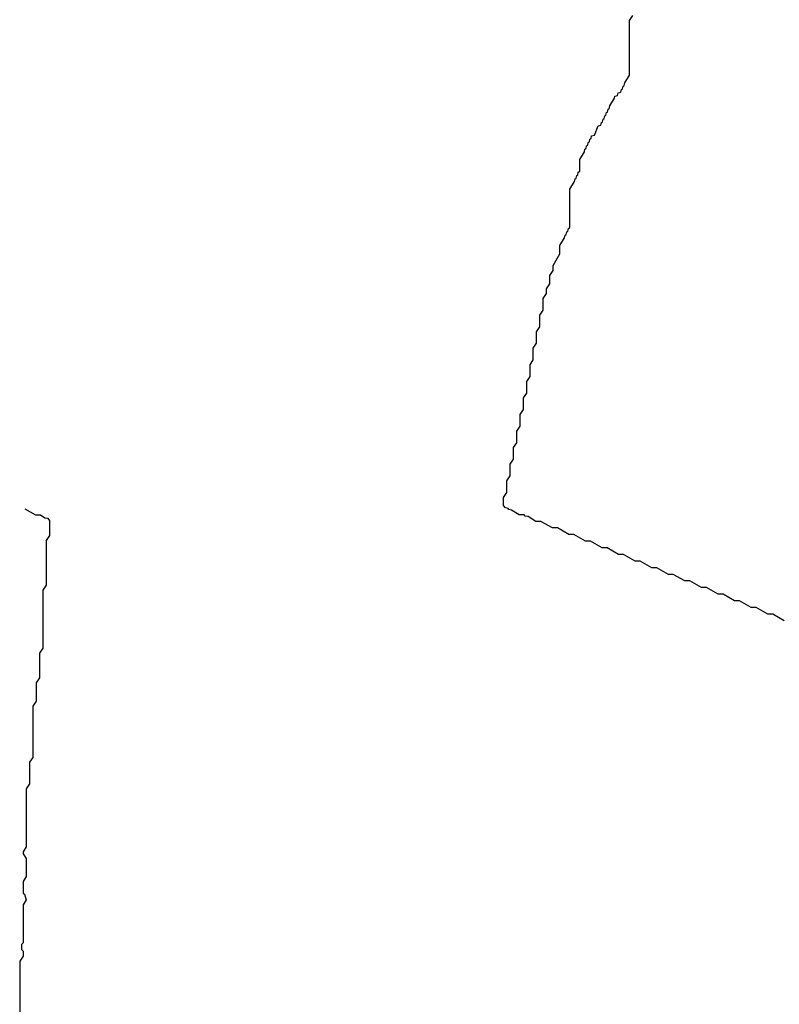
# Model space of a CAD drawing. Extents: x 2668140 to 2765664, y 823621 to 955240.
# Tile 170 of 256: x 2668320 to 2672905, y 892564 to 898509. Entities that reach past the tile are written whole.
import ezdxf

# ---------------------------------------------------------------- set-up
doc = ezdxf.new("R2010")
doc.units = 0

msp = doc.modelspace()

# ---------------------------------------------------------------- linework, layer by layer
at = {"layer": '0CON02XD'}
for points in [[(2671388.3, 895508.3), (2671371.7, 895511.7), (2671365, 895520), (2671335, 895520), (2671288.3, 895548.3), (2671271.7, 895551.7), (2671268.3, 895558.3), (2671251.7, 895561.7), (2671240, 895575), (2671240, 895625), (2671260, 895655), (2671260, 895725), (2671280, 895755), (2671280, 895825), (2671300, 895855), (2671300, 895925), (2671320, 895955), (2671320, 896025), (2671340, 896055), (2671340, 896125), (2671360, 896155), (2671360, 896225), (2671380, 896255), (2671380, 896325), (2671400, 896355), (2671400, 896425), (2671420, 896455), (2671420, 896525), (2671440, 896555), (2671440, 896625), (2671460, 896655), (2671460, 896725), (2671480, 896755), (2671480, 896825), (2671500, 896855), (2671500, 896885), (2671520, 896915), (2671520, 896965), (2671540, 896995), (2671540, 897025), (2671580, 897095), (2671580, 897145), (2671608.3, 897191.7), (2671611.7, 897208.3), (2671618.3, 897211.7), (2671621.7, 897228.3), (2671628.3, 897231.7), (2671631.7, 897248.3), (2671640, 897255), (2671640, 897485), (2671668.3, 897531.7), (2671671.7, 897548.3), (2671678.3, 897551.7), (2671681.7, 897568.3), (2671688.3, 897571.7), (2671691.7, 897588.3), (2671700, 897595), (2671700, 897665), (2671728.3, 897711.7), (2671731.7, 897728.3), (2671738.3, 897731.7), (2671741.7, 897748.3), (2671748.3, 897751.7), (2671751.7, 897768.3), (2671758.3, 897771.7), (2671761.7, 897788.3), (2671768.3, 897791.7), (2671771.7, 897808.3), (2671788.3, 897811.7), (2671811.7, 897868.3), (2671828.3, 897871.7), (2671831.7, 897888.3), (2671838.3, 897891.7), (2671841.7, 897908.3), (2671848.3, 897911.7), (2671851.7, 897928.3), (2671858.3, 897931.7), (2671861.7, 897948.3), (2671868.3, 897951.7), (2671871.7, 897968.3), (2671878.3, 897971.7), (2671881.7, 897988.3), (2671910, 898035), (2671911.7, 898048.3), (2671928.3, 898051.7), (2671931.7, 898068.3), (2671948.3, 898071.7), (2671951.7, 898088.3), (2671958.3, 898091.7), (2671961.7, 898108.3), (2671968.3, 898111.7), (2671971.7, 898128.3), (2672000, 898175), (2672000, 898505), (2672020, 898535)], [(2668351.8, 895556.1), (2668415, 895520), (2668445, 895520), (2668471.7, 895501.7), (2668488.3, 895498.3), (2668500, 895485), (2668500, 895395), (2668480, 895365), (2668480, 895095), (2668460, 895065), (2668460, 894715), (2668440, 894685), (2668440, 894535), (2668420, 894505), (2668420, 894395), (2668400, 894365), (2668400, 894055), (2668380, 894025), (2668380, 893895), (2668360, 893865), (2668360, 893515), (2668340, 893485), (2668341.7, 893471.7), (2668360, 893445), (2668360, 893335), (2668340, 893305), (2668340, 893235), (2668348.3, 893228.3), (2668360, 893195), (2668340, 893165), (2668340, 892935), (2668330, 892925), (2668330, 892895), (2668340, 892885), (2668340, 892855), (2668320, 892825), (2668320, 892475)], [(2672935, 894880), (2672865, 894920), (2672835, 894920), (2672765, 894960), (2672735, 894960), (2672665, 895000), (2672635, 895000), (2672565, 895040), (2672535, 895040), (2672465, 895080), (2672435, 895080), (2672365, 895120), (2672335, 895120), (2672265, 895160), (2672235, 895160), (2672165, 895200), (2672135, 895200), (2672065, 895240), (2672035, 895240), (2671965, 895280), (2671935, 895280), (2671865, 895320), (2671835, 895320), (2671765, 895360), (2671735, 895360), (2671665, 895400), (2671635, 895400), (2671565, 895440), (2671535, 895440), (2671465, 895480), (2671435, 895480), (2671388.3, 895508.3)]]:
    msp.add_lwpolyline(points, dxfattribs=at)

doc.saveas('drawing.dxf')
